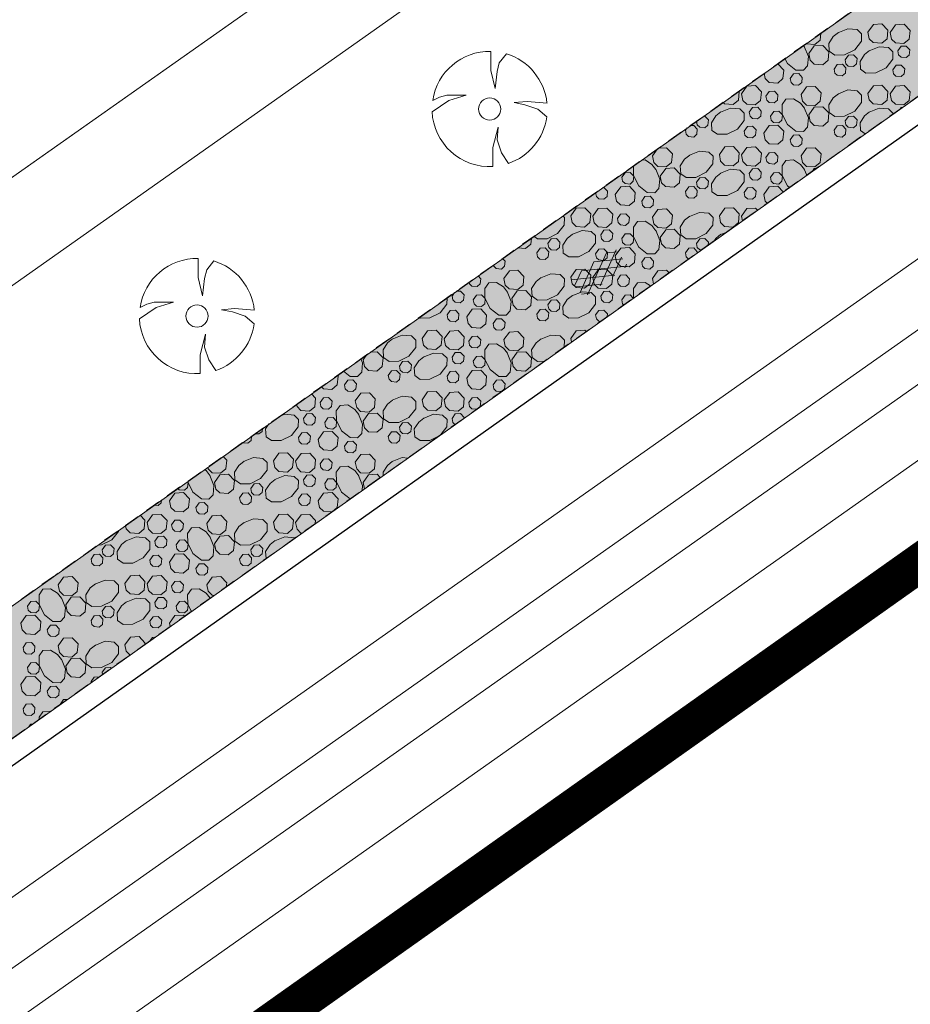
# Model space of a CAD drawing. Header units: metres. Extents: x 148425 to 149111, y 486065 to 486671.
# Tile 53 of 81: x 148789 to 148824, y 486403 to 486441. Entities that reach past the tile are written whole.
import ezdxf

# ---------------------------------------------------------------- set-up
doc = ezdxf.new("R2010")
doc.units = ezdxf.units.M
doc.header["$MEASUREMENT"] = 0
doc.linetypes.add('DGN Style 2', pattern=[1, 0.6, -0.4])
for name, color, linetype, lineweight in [('BWR-alg-topografie', 7, 'Continuous', 13), ('BWR-best-situatie', 2, 'Continuous', 13), ('BWR-verw-drain ø 60', 60, 'drainage60w', 30), ('BWR-verw-situatie', 214, 'DGN Style 2', 13), ('TOP-L-topo objecten punt', 7, 'Continuous', 0), ('TOP-L-topo objecten vlak', 7, 'Continuous', 0), ('TOP-L-water beschoeiing', 7, 'Continuous', 0), ('WVB-alg-onderhoek', 7, 'Continuous', 30), ('WVB-alg-werkgrens', 6, 'Continuous', 53), ('WVB-pen-dik 013', 1, 'Continuous', 0), ('WVB-raster-20%', 254, 'Continuous', 30)]:
    doc.layers.add(name, color=color, linetype=linetype, lineweight=lineweight)
doc.styles.add('Style-WORKING', font='WORKING.shx')
doc.linetypes.add('drainage60w', pattern='A,2.1,["V",Style-WORKING,S=0.700002,R=0,X=-0.228,Y=-0.367],2.9,-0.32,0.02,-0.32,1,-0.32,5', length=11.98)

# ---------------------------------------------------------------- blocks, each defined once
blk = doc.blocks.new('BBOOM')
at = {"layer": 'BWR-best-situatie'}
for p, q in [((0.016, 0.603), (0.016, 0.9)), ((0.016, 0.804), (0.016, 0.871)), ((0.26, 0.861), (0.15, 0.72)), ((0.15, 0.72), (0.116, 0.586)), ((0.083, 0.318), (0.016, 0.603)), ((0.116, 0.586), (0.083, 0.318)), ((-0.787, 0.185), (-0.89, 0.134)), ((-0.67, 0.217), (-0.787, 0.185)), ((-0.368, 0.218), (-0.67, 0.217)), ((-0.637, 0.135), (-0.368, 0.218)), ((-0.9, -0.042), (-0.637, 0.135)), ((0.384, 0.1), (0.586, 0.117)), ((0.551, 0.067), (0.384, 0.1)), ((0.752, 0), (0.551, 0.067)), ((0.586, 0.117), (0.895, 0.092)), ((0.89, -0.121), (0.752, 0)), ((0.133, -0.283), (0.05, -0.603)), ((0.116, -0.484), (0.133, -0.283)), ((0.05, -0.603), (0.051, -0.899)), ((0.184, -0.685), (0.116, -0.484)), ((0.293, -0.851), (0.184, -0.685))]:
    blk.add_line(p, q, dxfattribs=at)
blk.add_circle((0, 0), 0.174, dxfattribs=at)
for start, end in [(88.9495, 171.4867), (5.8447, 73.1614), (182.6375, 273.2485), (289.0687, 352.197)]:
    blk.add_arc((-0.001, 0), 0.9, start, end, dxfattribs=at)
blk = doc.blocks.new('ASFALT')
at = {"layer": 'BWR-alg-topografie'}
for p, q in [((0.537, 0.737), (-0.001, 0.426)), ((1.137, 0.736), (0, 0.079)), ((1.483, -0.166), (0, 0.693)), ((1.737, 0.736), (0.177, -0.165)), ((2.083, -0.164), (0.524, 0.736)), ((2.113, 0.607), (0.778, -0.165)), ((2.111, 0.166), (1.124, 0.736)), ((2.112, 0.513), (1.725, 0.736)), ((0.884, -0.164), (0, 0.346)), ((0.284, -0.164), (0, 0)), ((2.112, 0.259), (1.377, -0.163)), ((2.113, -0.086), (1.978, -0.163))]:
    blk.add_line(p, q, dxfattribs=at)

msp = doc.modelspace()

# ---------------------------------------------------------------- hatches: boundary and pattern name
at = {"layer": 'WVB-raster-20%', "linetype": 'Continuous', "lineweight": 0}
msp.add_hatch(color=256, dxfattribs=at).paths.add_polyline_path([(148924.789, 486510.032), (148922.439, 486513.361), (148903.543, 486500), (148747.547, 486389.546), (148744.596, 486388.204), (148728.278, 486376.797), (148726.384, 486374.527), (148583.29, 486273.18), (148579.06, 486270.35), (148577.545, 486269.321), (148570.335, 486264.284), (148554.904, 486255.134), (148557.704, 486250.188), (148559.694, 486251.626), (148727.071, 486370.042), (148730.958, 486371.59), (148748.805, 486384.219), (148750.944, 486386.728), (148910.697, 486500)], flags=0)

# ---------------------------------------------------------------- linework, layer by layer
at = {"layer": 'BWR-verw-drain ø 60', "linetype": 'drainage60w', "ltscale": 2.5, "flags": 128}
msp.add_lwpolyline([(148601.744, 486280.34), (148602.092, 486280.586), (148664.879, 486324.831), (148884.356, 486480.137), (148885.744, 486481.119)], dxfattribs=at)
at = {"layer": 'BWR-verw-situatie', "flags": 128}
for points in [[(148922.439, 486513.361), (148903.543, 486500), (148747.547, 486389.546), (148744.596, 486388.204), (148728.278, 486376.797), (148726.384, 486374.527), (148583.29, 486273.18), (148579.06, 486270.35), (148577.545, 486269.321), (148570.335, 486264.284), (148554.904, 486255.134)], [(148557.704, 486250.188), (148559.694, 486251.626), (148727.071, 486370.042), (148731.453, 486371.787), (148748.351, 486383.686), (148750.944, 486386.728), (148910.697, 486500), (148924.789, 486510.032)]]:
    msp.add_lwpolyline(points, dxfattribs=at)
at = {"layer": 'TOP-L-topo objecten vlak', "color": 7, "linetype": 'Continuous', "lineweight": 0}
for p, q in [((148927.99, 486505.498), (148565.2, 486249.74)), ((148929.298, 486503.645), (148567.034, 486248.258)), ((148930.304, 486502.219), (148568.866, 486247.415)), ((148552.46, 486268.99), (148880.36, 486500)), ((148554.63, 486266.09), (148886.245, 486500)), ((148612.283, 486274.838), (148931.208, 486500))]:
    msp.add_line(p, q, dxfattribs=at)
at = {"layer": 'TOP-L-topo objecten vlak', "color": 7, "linetype": 'Continuous', "lineweight": 0, "flags": 128}
msp.add_lwpolyline([(148914.761, 486524.236), (148880.36, 486500), (148552.46, 486268.99)], dxfattribs=at)
at = {"layer": 'TOP-L-water beschoeiing', "color": 7, "linetype": 'Continuous', "lineweight": 0, "flags": 128}
msp.add_lwpolyline([(148880.36, 486500), (148552.46, 486268.99), (148549.49, 486269.32)], dxfattribs=at)
at = {"layer": 'WVB-alg-onderhoek', "lineweight": 40, "ltscale": 500}
msp.add_3dface([(148601.941, 486074.385), (149104.348, 486429.086), (148938.821, 486663.542), (148436.414, 486308.842)], dxfattribs=at)
at = {"layer": 'WVB-alg-werkgrens', "linetype": 'Continuous', "ltscale": 2.5, "const_width": 1.5, "flags": 128}
msp.add_lwpolyline([(148933.417, 486497.811), (148874.414, 486581.384), (148538.89, 486351.023), (148526.845, 486327.911), (148530.985, 486325.229), (148531.106, 486326.817), (148532.707, 486327.686), (148532.626, 486326.155), (148530.985, 486325.229), (148539.247, 486319.878), (148535.438, 486309.432), (148532.522, 486299.181), (148531.73, 486286.904), (148532.07, 486275.415), (148533.054, 486268.785), (148534.125, 486264.381), (148536.125, 486258.311), (148550.85, 486226.663)], close=True, dxfattribs=at)
at = {"layer": 'WVB-pen-dik 013'}
for p, q in [((148819.464, 486440.467), (148819.509, 486440.411)), ((148814.856, 486437.156), (148814.925, 486437.254)), ((148813.571, 486436.159), (148813.768, 486436.434)), ((148819.499, 486435.644), (148819.595, 486435.404)), ((148817.08, 486433.621), (148817.044, 486433.801)), ((148816.226, 486433.084), (148816.444, 486433.171)), ((148813.614, 486431.163), (148813.571, 486431.374)), ((148805.746, 486430.684), (148805.84, 486430.821)), ((148810.406, 486428.889), (148810.379, 486429.029)), ((148802.271, 486428.189), (148802.417, 486428.397)), ((148802.319, 486423.155), (148802.271, 486423.404)), ((148796.289, 486418.896), (148796.294, 486418.883)), ((148794.735, 486417.778), (148794.711, 486417.904)), ((148792.097, 486415.907), (148792.081, 486415.989)), ((148791.652, 486415.592), (148791.646, 486415.624))]:
    msp.add_line(p, q, dxfattribs=at)
at = {"layer": 'WVB-pen-dik 013', "flags": 128}
for points in [[(148820.811, 486440.966), (148821.204, 486441.124), (148821.566, 486441.091), (148821.736, 486440.926), (148821.731, 486440.634), (148821.469, 486440.301), (148821.066, 486440.101), (148820.689, 486440.094), (148820.474, 486440.246), (148820.456, 486440.549), (148820.629, 486440.819), (148820.829, 486440.976)], [(148821.984, 486440.991), (148822.194, 486441.291), (148822.531, 486441.309), (148822.761, 486441.066), (148822.729, 486440.729), (148822.521, 486440.556), (148822.189, 486440.581), (148822.034, 486440.734), (148821.984, 486440.991)], [(148822.846, 486440.979), (148823.059, 486441.276), (148823.394, 486441.296), (148823.626, 486441.054), (148823.591, 486440.716), (148823.384, 486440.544), (148823.054, 486440.566), (148822.899, 486440.719), (148822.846, 486440.979)], [(148820.147, 486440.951), (148820.119, 486440.681), (148819.911, 486440.509), (148819.581, 486440.531), (148819.57, 486440.542)], [(148819.499, 486440.429), (148819.656, 486440.036), (148819.621, 486439.674), (148819.461, 486439.504), (148819.169, 486439.509), (148818.836, 486439.771), (148818.743, 486439.957)], [(148819.679, 486440.151), (148819.889, 486440.451), (148820.224, 486440.469), (148820.456, 486440.226), (148820.424, 486439.889), (148820.216, 486439.716), (148819.884, 486439.741), (148819.729, 486439.894), (148819.679, 486440.151)], [(148822.029, 486440.261), (148822.424, 486440.419), (148822.784, 486440.386), (148822.956, 486440.221), (148822.949, 486439.931), (148822.689, 486439.596), (148822.286, 486439.396), (148821.906, 486439.391), (148821.691, 486439.541), (148821.674, 486439.846), (148821.849, 486440.114), (148822.046, 486440.271)], [(148823.154, 486440.254), (148823.279, 486440.436), (148823.481, 486440.446), (148823.621, 486440.301), (148823.599, 486440.096), (148823.474, 486439.994), (148823.276, 486440.009), (148823.181, 486440.099), (148823.154, 486440.254)], [(148821.094, 486439.914), (148821.221, 486440.091), (148821.421, 486440.104), (148821.561, 486439.959), (148821.539, 486439.754), (148821.414, 486439.651), (148821.216, 486439.666), (148821.124, 486439.756), (148821.094, 486439.914)], [(148818.455, 486439.753), (148818.469, 486439.754), (148818.699, 486439.511), (148818.666, 486439.174), (148818.459, 486439.001), (148818.126, 486439.026), (148817.971, 486439.179), (148817.932, 486439.382)], [(148820.659, 486439.549), (148820.786, 486439.729), (148820.986, 486439.741), (148821.124, 486439.594), (148821.104, 486439.391), (148820.981, 486439.286), (148820.781, 486439.304), (148820.689, 486439.394), (148820.659, 486439.549)], [(148822.954, 486439.514), (148823.081, 486439.694), (148823.281, 486439.706), (148823.421, 486439.561), (148823.399, 486439.356), (148823.276, 486439.251), (148823.076, 486439.269), (148822.984, 486439.359), (148822.954, 486439.514)], [(148818.951, 486439.179), (148819.079, 486439.359), (148819.279, 486439.369), (148819.419, 486439.224), (148819.399, 486439.021), (148819.274, 486438.916), (148819.076, 486438.931), (148818.981, 486439.021), (148818.951, 486439.179)], [(148817.044, 486438.586), (148817.256, 486438.884), (148817.591, 486438.904), (148817.824, 486438.661), (148817.789, 486438.324), (148817.581, 486438.151), (148817.251, 486438.174), (148817.096, 486438.326), (148817.044, 486438.586)], [(148819.374, 486438.551), (148819.586, 486438.849), (148819.921, 486438.869), (148820.154, 486438.626), (148820.119, 486438.289), (148819.911, 486438.116), (148819.581, 486438.139), (148819.426, 486438.291), (148819.374, 486438.551)], [(148821.984, 486438.599), (148822.194, 486438.899), (148822.531, 486438.916), (148822.761, 486438.674), (148822.729, 486438.336), (148822.521, 486438.164), (148822.189, 486438.189), (148822.034, 486438.341), (148821.984, 486438.599)], [(148822.846, 486438.586), (148823.059, 486438.884), (148823.394, 486438.904), (148823.626, 486438.661), (148823.591, 486438.324), (148823.384, 486438.151), (148823.054, 486438.174), (148822.899, 486438.326), (148822.846, 486438.586)], [(148816.947, 486438.685), (148816.959, 486438.674), (148816.926, 486438.336), (148816.719, 486438.164), (148816.386, 486438.189), (148816.327, 486438.246)], [(148818.001, 486438.491), (148818.129, 486438.671), (148818.329, 486438.684), (148818.469, 486438.539), (148818.446, 486438.334), (148818.324, 486438.229), (148818.124, 486438.246), (148818.031, 486438.336), (148818.001, 486438.491)], [(148820.811, 486438.574), (148821.204, 486438.731), (148821.566, 486438.699), (148821.736, 486438.534), (148821.731, 486438.241), (148821.469, 486437.909), (148821.066, 486437.709), (148820.689, 486437.701), (148820.474, 486437.854), (148820.456, 486438.156), (148820.629, 486438.426), (148820.829, 486438.584)], [(148816.226, 486437.869), (148816.621, 486438.026), (148816.981, 486437.994), (148817.154, 486437.829), (148817.146, 486437.539), (148816.886, 486437.204), (148816.484, 486437.004), (148816.104, 486436.999), (148815.889, 486437.149), (148815.871, 486437.454), (148816.046, 486437.721), (148816.244, 486437.879)], [(148817.351, 486437.861), (148817.476, 486438.044), (148817.679, 486438.054), (148817.819, 486437.909), (148817.796, 486437.704), (148817.671, 486437.601), (148817.474, 486437.616), (148817.379, 486437.706), (148817.351, 486437.861)], [(148819.499, 486438.036), (148819.656, 486437.644), (148819.621, 486437.281), (148819.461, 486437.111), (148819.169, 486437.116), (148818.836, 486437.379), (148818.634, 486437.781), (148818.629, 486438.159), (148818.781, 486438.374), (148819.081, 486438.391), (148819.351, 486438.219), (148819.509, 486438.019)], [(148819.679, 486437.759), (148819.889, 486438.059), (148820.224, 486438.076), (148820.456, 486437.834), (148820.424, 486437.496), (148820.216, 486437.324), (148819.884, 486437.349), (148819.729, 486437.501), (148819.679, 486437.759)], [(148822.029, 486437.869), (148822.424, 486438.026), (148822.784, 486437.994), (148822.956, 486437.829), (148822.955, 486437.787)], [(148823.242, 486437.991), (148823.279, 486438.044), (148823.32, 486438.046)], [(148815.567, 486437.708), (148815.619, 486437.711), (148815.759, 486437.566), (148815.736, 486437.361), (148815.611, 486437.259), (148815.414, 486437.274), (148815.321, 486437.364), (148815.293, 486437.514)], [(148818.176, 486437.714), (148818.304, 486437.894), (148818.504, 486437.904), (148818.644, 486437.759), (148818.624, 486437.556), (148818.499, 486437.451), (148818.301, 486437.466), (148818.206, 486437.556), (148818.176, 486437.714)], [(148821.094, 486437.521), (148821.221, 486437.699), (148821.421, 486437.711), (148821.561, 486437.566), (148821.539, 486437.361), (148821.414, 486437.259), (148821.216, 486437.274), (148821.124, 486437.364), (148821.094, 486437.521)], [(148821.874, 486437.021), (148821.691, 486437.149), (148821.674, 486437.454), (148821.849, 486437.721), (148822.046, 486437.879)], [(148815.047, 486437.34), (148815.184, 486437.349), (148815.321, 486437.201), (148815.301, 486436.999), (148815.179, 486436.894), (148814.979, 486436.911), (148814.886, 486437.001), (148814.856, 486437.156)], [(148817.151, 486437.121), (148817.279, 486437.301), (148817.479, 486437.314), (148817.619, 486437.169), (148817.596, 486436.964), (148817.474, 486436.859), (148817.274, 486436.876), (148817.181, 486436.966), (148817.151, 486437.121)], [(148817.921, 486437.044), (148818.131, 486437.344), (148818.469, 486437.361), (148818.699, 486437.119), (148818.666, 486436.781), (148818.459, 486436.609), (148818.126, 486436.634), (148817.971, 486436.786), (148817.921, 486437.044)], [(148820.659, 486437.156), (148820.786, 486437.336), (148820.986, 486437.349), (148821.124, 486437.201), (148821.104, 486436.999), (148820.981, 486436.894), (148820.781, 486436.911), (148820.689, 486437.001), (148820.659, 486437.156)], [(148818.951, 486436.786), (148819.079, 486436.966), (148819.279, 486436.976), (148819.419, 486436.831), (148819.399, 486436.629), (148819.274, 486436.524), (148819.076, 486436.539), (148818.981, 486436.629), (148818.951, 486436.786)], [(148816.181, 486436.206), (148816.391, 486436.506), (148816.729, 486436.524), (148816.959, 486436.281), (148816.926, 486435.944), (148816.719, 486435.771), (148816.386, 486435.796), (148816.231, 486435.949), (148816.181, 486436.206)], [(148817.044, 486436.194), (148817.256, 486436.491), (148817.591, 486436.511), (148817.824, 486436.269), (148817.789, 486435.931), (148817.581, 486435.759), (148817.251, 486435.781), (148817.096, 486435.934), (148817.044, 486436.194)], [(148813.8, 486436.457), (148814.119, 486436.476), (148814.351, 486436.234), (148814.316, 486435.896), (148814.109, 486435.724), (148813.779, 486435.746), (148813.624, 486435.899), (148813.571, 486436.159)], [(148815.009, 486436.181), (148815.401, 486436.339), (148815.764, 486436.306), (148815.934, 486436.141), (148815.929, 486435.849), (148815.666, 486435.516), (148815.264, 486435.316), (148814.886, 486435.309), (148814.671, 486435.461), (148814.654, 486435.764), (148814.826, 486436.034), (148815.026, 486436.191)], [(148818.001, 486436.099), (148818.129, 486436.279), (148818.329, 486436.291), (148818.469, 486436.146), (148818.446, 486435.941), (148818.324, 486435.836), (148818.124, 486435.854), (148818.031, 486435.944), (148818.001, 486436.099)], [(148819.374, 486436.159), (148819.586, 486436.456), (148819.921, 486436.476), (148820.154, 486436.234), (148820.119, 486435.896), (148819.911, 486435.724), (148819.581, 486435.746), (148819.426, 486435.899), (148819.374, 486436.159)], [(148813.696, 486435.644), (148813.854, 486435.251), (148813.819, 486434.889), (148813.659, 486434.719), (148813.366, 486434.724), (148813.034, 486434.986), (148812.831, 486435.389), (148812.826, 486435.766), (148812.828, 486435.769)], [(148813.141, 486435.991), (148813.279, 486435.999), (148813.549, 486435.826), (148813.706, 486435.626)], [(148818.916, 486434.923), (148818.836, 486434.986), (148818.634, 486435.389), (148818.629, 486435.766), (148818.781, 486435.981), (148819.081, 486435.999), (148819.351, 486435.826), (148819.509, 486435.626)], [(148812.374, 486435.321), (148812.501, 486435.501), (148812.701, 486435.511), (148812.841, 486435.366), (148812.821, 486435.164), (148812.696, 486435.059), (148812.499, 486435.074), (148812.404, 486435.164), (148812.374, 486435.321)], [(148813.876, 486435.366), (148814.086, 486435.666), (148814.421, 486435.684), (148814.654, 486435.441), (148814.621, 486435.104), (148814.414, 486434.931), (148814.081, 486434.956), (148813.926, 486435.109), (148813.876, 486435.366)], [(148816.226, 486435.476), (148816.621, 486435.634), (148816.981, 486435.601), (148817.154, 486435.436), (148817.146, 486435.146), (148816.886, 486434.811), (148816.484, 486434.611), (148816.104, 486434.606), (148815.889, 486434.756), (148815.871, 486435.061), (148816.046, 486435.329), (148816.244, 486435.486)], [(148817.351, 486435.469), (148817.476, 486435.651), (148817.679, 486435.661), (148817.819, 486435.516), (148817.796, 486435.311), (148817.671, 486435.209), (148817.474, 486435.224), (148817.379, 486435.314), (148817.351, 486435.469)], [(148818.176, 486435.321), (148818.304, 486435.501), (148818.504, 486435.511), (148818.644, 486435.366), (148818.624, 486435.164), (148818.499, 486435.059), (148818.301, 486435.074), (148818.206, 486435.164), (148818.176, 486435.321)], [(148819.815, 486435.56), (148819.889, 486435.666), (148819.97, 486435.67)], [(148812.119, 486434.651), (148812.329, 486434.951), (148812.666, 486434.969), (148812.896, 486434.726), (148812.864, 486434.389), (148812.656, 486434.216), (148812.324, 486434.241), (148812.169, 486434.394), (148812.119, 486434.651)], [(148814.856, 486434.764), (148814.984, 486434.944), (148815.184, 486434.956), (148815.321, 486434.809), (148815.301, 486434.606), (148815.179, 486434.501), (148814.979, 486434.519), (148814.886, 486434.609), (148814.856, 486434.764)], [(148815.291, 486435.129), (148815.419, 486435.306), (148815.619, 486435.319), (148815.759, 486435.174), (148815.736, 486434.969), (148815.611, 486434.866), (148815.414, 486434.881), (148815.321, 486434.971), (148815.291, 486435.129)], [(148817.921, 486434.651), (148818.131, 486434.951), (148818.469, 486434.969), (148818.674, 486434.752)], [(148811.627, 486434.918), (148811.676, 486434.921), (148811.816, 486434.776), (148811.794, 486434.571), (148811.671, 486434.466), (148811.471, 486434.484), (148811.379, 486434.574), (148811.35, 486434.722)], [(148813.149, 486434.394), (148813.276, 486434.574), (148813.476, 486434.584), (148813.616, 486434.439), (148813.596, 486434.236), (148813.471, 486434.131), (148813.274, 486434.146), (148813.179, 486434.236), (148813.149, 486434.394)], [(148817.151, 486434.729), (148817.279, 486434.909), (148817.479, 486434.921), (148817.619, 486434.776), (148817.596, 486434.571), (148817.474, 486434.466), (148817.274, 486434.484), (148817.181, 486434.574), (148817.151, 486434.729)], [(148818.054, 486434.312), (148817.971, 486434.394), (148817.921, 486434.651)], [(148810.065, 486433.812), (148810.131, 486433.749), (148810.126, 486433.456), (148809.864, 486433.124), (148809.461, 486432.924), (148809.084, 486432.916), (148808.942, 486433.017)], [(148810.379, 486433.814), (148810.589, 486434.114), (148810.926, 486434.131), (148811.156, 486433.889), (148811.124, 486433.551), (148810.916, 486433.379), (148810.584, 486433.404), (148810.429, 486433.556), (148810.379, 486433.814)], [(148811.241, 486433.801), (148811.454, 486434.099), (148811.789, 486434.119), (148812.021, 486433.876), (148811.986, 486433.539), (148811.779, 486433.366), (148811.449, 486433.389), (148811.294, 486433.541), (148811.241, 486433.801)], [(148812.199, 486433.706), (148812.326, 486433.886), (148812.526, 486433.899), (148812.666, 486433.754), (148812.644, 486433.549), (148812.521, 486433.444), (148812.321, 486433.461), (148812.229, 486433.551), (148812.199, 486433.706)], [(148813.571, 486433.766), (148813.784, 486434.064), (148814.119, 486434.084), (148814.351, 486433.841), (148814.316, 486433.504), (148814.109, 486433.331), (148813.779, 486433.354), (148813.624, 486433.506), (148813.571, 486433.766)], [(148815.009, 486433.789), (148815.401, 486433.946), (148815.764, 486433.914), (148815.934, 486433.749), (148815.929, 486433.456), (148815.666, 486433.124), (148815.264, 486432.924), (148814.886, 486432.916), (148814.671, 486433.069), (148814.654, 486433.371), (148814.826, 486433.641), (148815.026, 486433.799)], [(148816.181, 486433.814), (148816.391, 486434.114), (148816.729, 486434.131), (148816.959, 486433.889), (148816.926, 486433.551), (148816.719, 486433.379), (148816.386, 486433.404), (148816.231, 486433.556), (148816.181, 486433.814)], [(148817.044, 486433.801), (148817.256, 486434.099), (148817.591, 486434.119), (148817.668, 486434.038)], [(148813.696, 486433.251), (148813.854, 486432.859), (148813.819, 486432.496), (148813.659, 486432.326), (148813.366, 486432.331), (148813.034, 486432.594), (148812.831, 486432.996), (148812.826, 486433.374), (148812.979, 486433.589), (148813.279, 486433.606), (148813.549, 486433.434), (148813.706, 486433.234)], [(148810.424, 486433.084), (148810.819, 486433.241), (148811.179, 486433.209), (148811.351, 486433.044), (148811.344, 486432.754), (148811.084, 486432.419), (148810.681, 486432.219), (148810.301, 486432.214), (148810.086, 486432.364), (148810.069, 486432.669), (148810.244, 486432.936), (148810.441, 486433.094)], [(148811.549, 486433.076), (148811.674, 486433.259), (148811.876, 486433.269), (148812.016, 486433.124), (148811.994, 486432.919), (148811.869, 486432.816), (148811.671, 486432.831), (148811.576, 486432.921), (148811.549, 486433.076)], [(148812.374, 486432.929), (148812.501, 486433.109), (148812.701, 486433.119), (148812.841, 486432.974), (148812.821, 486432.771), (148812.696, 486432.666), (148812.499, 486432.681), (148812.404, 486432.771), (148812.374, 486432.929)], [(148813.876, 486432.974), (148814.086, 486433.274), (148814.421, 486433.291), (148814.654, 486433.049), (148814.621, 486432.711), (148814.414, 486432.539), (148814.081, 486432.564), (148813.926, 486432.716), (148813.876, 486432.974)], [(148815.988, 486432.847), (148816.046, 486432.936), (148816.244, 486433.094)], [(148808.841, 486432.946), (148808.819, 486432.711), (148808.611, 486432.539), (148808.299, 486432.562)], [(148809.489, 486432.736), (148809.616, 486432.914), (148809.816, 486432.926), (148809.956, 486432.781), (148809.934, 486432.576), (148809.809, 486432.474), (148809.611, 486432.489), (148809.519, 486432.579), (148809.489, 486432.736)], [(148815.291, 486432.736), (148815.419, 486432.914), (148815.619, 486432.926), (148815.759, 486432.781), (148815.747, 486432.676)], [(148815.476, 486432.484), (148815.414, 486432.489), (148815.321, 486432.579), (148815.291, 486432.736)], [(148809.054, 486432.371), (148809.181, 486432.551), (148809.381, 486432.564), (148809.519, 486432.416), (148809.499, 486432.214), (148809.376, 486432.109), (148809.176, 486432.126), (148809.084, 486432.216), (148809.054, 486432.371)], [(148811.349, 486432.336), (148811.476, 486432.516), (148811.676, 486432.529), (148811.816, 486432.384), (148811.794, 486432.179), (148811.671, 486432.074), (148811.471, 486432.091), (148811.379, 486432.181), (148811.349, 486432.336)], [(148812.119, 486432.259), (148812.329, 486432.559), (148812.666, 486432.576), (148812.896, 486432.334), (148812.864, 486431.996), (148812.656, 486431.824), (148812.324, 486431.849), (148812.169, 486432.001), (148812.119, 486432.259)], [(148814.856, 486432.371), (148814.984, 486432.551), (148815.184, 486432.564), (148815.321, 486432.416), (148815.317, 486432.371)], [(148814.975, 486432.129), (148814.886, 486432.216), (148814.856, 486432.371)], [(148807.715, 486432.148), (148807.814, 486432.046), (148807.794, 486431.844), (148807.669, 486431.739), (148807.471, 486431.754), (148807.376, 486431.844), (148807.365, 486431.901)], [(148813.149, 486432.001), (148813.276, 486432.181), (148813.476, 486432.191), (148813.616, 486432.046), (148813.596, 486431.844), (148813.471, 486431.739), (148813.274, 486431.754), (148813.179, 486431.844), (148813.149, 486432.001)], [(148807.769, 486431.374), (148807.981, 486431.671), (148808.316, 486431.691), (148808.549, 486431.449), (148808.514, 486431.111), (148808.306, 486430.939), (148807.976, 486430.961), (148807.821, 486431.114), (148807.769, 486431.374)], [(148809.206, 486431.396), (148809.599, 486431.554), (148809.961, 486431.521), (148810.131, 486431.356), (148810.126, 486431.064), (148809.864, 486430.731), (148809.461, 486430.531), (148809.084, 486430.524), (148808.869, 486430.676), (148808.851, 486430.979), (148809.024, 486431.249), (148809.224, 486431.406)], [(148810.379, 486431.421), (148810.589, 486431.721), (148810.926, 486431.739), (148811.156, 486431.496), (148811.124, 486431.159), (148810.916, 486430.986), (148810.584, 486431.011), (148810.429, 486431.164), (148810.379, 486431.421)], [(148811.241, 486431.409), (148811.454, 486431.706), (148811.789, 486431.726), (148812.021, 486431.484), (148811.986, 486431.146), (148811.779, 486430.974), (148811.449, 486430.996), (148811.294, 486431.149), (148811.241, 486431.409)], [(148812.199, 486431.314), (148812.326, 486431.494), (148812.526, 486431.506), (148812.666, 486431.361), (148812.644, 486431.156), (148812.521, 486431.051), (148812.321, 486431.069), (148812.229, 486431.159), (148812.199, 486431.314)], [(148813.571, 486431.374), (148813.784, 486431.671), (148814.119, 486431.691), (148814.215, 486431.59)], [(148806.758, 486431.471), (148806.864, 486431.361), (148806.841, 486431.156), (148806.719, 486431.051), (148806.519, 486431.069), (148806.426, 486431.159), (148806.413, 486431.226)], [(148807.894, 486430.859), (148808.051, 486430.466), (148808.016, 486430.104), (148807.856, 486429.934), (148807.564, 486429.939), (148807.231, 486430.201), (148807.029, 486430.604), (148807.024, 486430.981), (148807.176, 486431.196), (148807.476, 486431.214), (148807.746, 486431.041), (148807.904, 486430.841)], [(148812.831, 486430.609), (148812.826, 486430.981), (148812.979, 486431.196), (148813.279, 486431.214), (148813.492, 486431.077)], [(148805.906, 486430.868), (148806.074, 486430.876), (148806.214, 486430.731), (148806.191, 486430.526), (148806.066, 486430.424), (148805.869, 486430.439), (148805.774, 486430.529), (148805.746, 486430.684)], [(148806.571, 486430.536), (148806.699, 486430.716), (148806.899, 486430.726), (148807.039, 486430.581), (148807.019, 486430.379), (148806.894, 486430.274), (148806.696, 486430.289), (148806.601, 486430.379), (148806.571, 486430.536)], [(148808.074, 486430.581), (148808.284, 486430.881), (148808.619, 486430.899), (148808.851, 486430.656), (148808.819, 486430.319), (148808.611, 486430.146), (148808.279, 486430.171), (148808.124, 486430.324), (148808.074, 486430.581)], [(148810.424, 486430.691), (148810.819, 486430.849), (148811.179, 486430.816), (148811.351, 486430.651), (148811.344, 486430.361), (148811.084, 486430.026), (148810.681, 486429.826), (148810.301, 486429.821), (148810.086, 486429.971), (148810.069, 486430.276), (148810.244, 486430.544), (148810.441, 486430.701)], [(148811.549, 486430.684), (148811.674, 486430.866), (148811.876, 486430.876), (148812.016, 486430.731), (148811.994, 486430.526), (148811.869, 486430.424), (148811.671, 486430.439), (148811.576, 486430.529), (148811.549, 486430.684)], [(148812.374, 486430.536), (148812.501, 486430.716), (148812.701, 486430.726), (148812.821, 486430.602)], [(148805.548, 486430.614), (148805.541, 486430.361), (148805.281, 486430.026), (148804.879, 486429.826), (148804.499, 486429.821), (148804.463, 486429.846)], [(148809.489, 486430.344), (148809.616, 486430.521), (148809.816, 486430.534), (148809.956, 486430.389), (148809.934, 486430.184), (148809.809, 486430.081), (148809.611, 486430.096), (148809.519, 486430.186), (148809.489, 486430.344)], [(148812.448, 486430.337), (148812.404, 486430.379), (148812.374, 486430.536)], [(148805.546, 486429.944), (148805.674, 486430.124), (148805.874, 486430.136), (148806.014, 486429.991), (148805.991, 486429.786), (148805.869, 486429.681), (148805.669, 486429.699), (148805.576, 486429.789), (148805.546, 486429.944)], [(148806.316, 486429.866), (148806.526, 486430.166), (148806.864, 486430.184), (148807.094, 486429.941), (148807.061, 486429.604), (148806.854, 486429.431), (148806.521, 486429.456), (148806.366, 486429.609), (148806.316, 486429.866)], [(148809.054, 486429.979), (148809.181, 486430.159), (148809.381, 486430.171), (148809.519, 486430.024), (148809.499, 486429.821), (148809.376, 486429.716), (148809.176, 486429.734), (148809.084, 486429.824), (148809.054, 486429.979)], [(148811.349, 486429.944), (148811.476, 486430.124), (148811.676, 486430.136), (148811.816, 486429.991), (148811.804, 486429.88)], [(148811.539, 486429.693), (148811.471, 486429.699), (148811.379, 486429.789), (148811.349, 486429.944)], [(148807.346, 486429.609), (148807.474, 486429.789), (148807.674, 486429.799), (148807.814, 486429.654), (148807.794, 486429.451), (148807.669, 486429.346), (148807.471, 486429.361), (148807.376, 486429.451), (148807.346, 486429.609)], [(148804.576, 486429.029), (148804.786, 486429.329), (148805.124, 486429.346), (148805.354, 486429.104), (148805.321, 486428.766), (148805.114, 486428.594), (148804.781, 486428.619), (148804.626, 486428.771), (148804.576, 486429.029)], [(148805.439, 486429.016), (148805.651, 486429.314), (148805.986, 486429.334), (148806.219, 486429.091), (148806.184, 486428.754), (148805.976, 486428.581), (148805.646, 486428.604), (148805.491, 486428.756), (148805.439, 486429.016)], [(148807.769, 486428.981), (148807.981, 486429.279), (148808.316, 486429.299), (148808.549, 486429.056), (148808.514, 486428.719), (148808.306, 486428.546), (148807.976, 486428.569), (148807.821, 486428.721), (148807.769, 486428.981)], [(148810.379, 486429.029), (148810.589, 486429.329), (148810.926, 486429.346), (148810.976, 486429.293)], [(148803.404, 486429.004), (148803.796, 486429.161), (148804.159, 486429.129), (148804.329, 486428.964), (148804.324, 486428.671), (148804.061, 486428.339), (148803.659, 486428.139), (148803.281, 486428.131), (148803.066, 486428.284), (148803.049, 486428.586), (148803.221, 486428.856), (148803.421, 486429.014)], [(148806.396, 486428.921), (148806.524, 486429.101), (148806.724, 486429.114), (148806.864, 486428.969), (148806.841, 486428.764), (148806.719, 486428.659), (148806.519, 486428.676), (148806.426, 486428.766), (148806.396, 486428.921)], [(148807.894, 486428.466), (148808.051, 486428.074), (148808.016, 486427.711), (148807.856, 486427.541), (148807.564, 486427.546), (148807.231, 486427.809), (148807.029, 486428.211), (148807.024, 486428.589), (148807.176, 486428.804), (148807.476, 486428.821), (148807.746, 486428.649), (148807.904, 486428.449)], [(148809.344, 486428.136), (148809.084, 486428.131), (148808.869, 486428.284), (148808.851, 486428.586), (148809.024, 486428.856), (148809.224, 486429.014)], [(148809.206, 486429.004), (148809.599, 486429.161), (148809.961, 486429.129), (148810.131, 486428.964), (148810.126, 486428.691)], [(148802.551, 486428.492), (148802.816, 486428.506), (148803.049, 486428.264), (148803.016, 486427.926), (148802.809, 486427.754), (148802.476, 486427.779), (148802.321, 486427.931), (148802.271, 486428.189)], [(148804.621, 486428.299), (148805.016, 486428.456), (148805.376, 486428.424), (148805.549, 486428.259), (148805.541, 486427.969), (148805.281, 486427.634), (148804.879, 486427.434), (148804.499, 486427.429), (148804.284, 486427.579), (148804.266, 486427.884), (148804.441, 486428.151), (148804.639, 486428.309)], [(148805.746, 486428.291), (148805.871, 486428.474), (148806.074, 486428.484), (148806.214, 486428.339), (148806.191, 486428.134), (148806.066, 486428.031), (148805.869, 486428.046), (148805.774, 486428.136), (148805.746, 486428.291)], [(148808.074, 486428.189), (148808.284, 486428.489), (148808.619, 486428.506), (148808.851, 486428.264), (148808.819, 486427.926), (148808.611, 486427.754), (148808.279, 486427.779), (148808.124, 486427.931), (148808.074, 486428.189)], [(148802.185, 486428.233), (148802.249, 486428.074), (148802.214, 486427.711), (148802.054, 486427.541), (148801.761, 486427.546), (148801.503, 486427.75)], [(148803.686, 486427.951), (148803.814, 486428.129), (148804.014, 486428.141), (148804.154, 486427.996), (148804.131, 486427.791), (148804.006, 486427.689), (148803.809, 486427.704), (148803.716, 486427.794), (148803.686, 486427.951)], [(148806.571, 486428.144), (148806.699, 486428.324), (148806.899, 486428.334), (148807.039, 486428.189), (148807.019, 486427.986), (148806.894, 486427.881), (148806.696, 486427.896), (148806.601, 486427.986), (148806.571, 486428.144)], [(148803.251, 486427.586), (148803.379, 486427.766), (148803.579, 486427.779), (148803.716, 486427.631), (148803.696, 486427.429), (148803.574, 486427.324), (148803.374, 486427.341), (148803.281, 486427.431), (148803.251, 486427.586)], [(148805.546, 486427.551), (148805.674, 486427.731), (148805.874, 486427.744), (148806.014, 486427.599), (148805.991, 486427.394), (148805.869, 486427.289), (148805.669, 486427.306), (148805.576, 486427.396), (148805.546, 486427.551)], [(148806.316, 486427.474), (148806.526, 486427.774), (148806.864, 486427.791), (148807.094, 486427.549), (148807.061, 486427.211), (148806.854, 486427.039), (148806.521, 486427.064), (148806.366, 486427.216), (148806.316, 486427.474)], [(148801.262, 486427.579), (148801.291, 486427.549), (148801.259, 486427.211), (148801.051, 486427.039), (148800.719, 486427.064), (148800.641, 486427.14)], [(148801.544, 486427.216), (148801.671, 486427.396), (148801.871, 486427.406), (148802.011, 486427.261), (148801.991, 486427.059), (148801.866, 486426.954), (148801.669, 486426.969), (148801.574, 486427.059), (148801.544, 486427.216)], [(148807.346, 486427.216), (148807.474, 486427.396), (148807.674, 486427.406), (148807.814, 486427.261), (148807.794, 486427.059), (148807.669, 486426.954), (148807.471, 486426.969), (148807.376, 486427.059), (148807.346, 486427.216)], [(148800.255, 486426.866), (148800.416, 486426.699), (148800.381, 486426.361), (148800.174, 486426.189), (148799.844, 486426.211), (148799.689, 486426.364), (148799.671, 486426.452)], [(148801.966, 486426.589), (148802.179, 486426.886), (148802.514, 486426.906), (148802.746, 486426.664), (148802.711, 486426.326), (148802.504, 486426.154), (148802.174, 486426.176), (148802.019, 486426.329), (148801.966, 486426.589)], [(148804.576, 486426.636), (148804.786, 486426.936), (148805.124, 486426.954), (148805.354, 486426.711), (148805.321, 486426.374), (148805.114, 486426.201), (148804.781, 486426.226), (148804.626, 486426.379), (148804.576, 486426.636)], [(148805.439, 486426.624), (148805.651, 486426.921), (148805.986, 486426.941), (148806.219, 486426.699), (148806.184, 486426.361), (148805.976, 486426.189), (148805.646, 486426.211), (148805.491, 486426.364), (148805.439, 486426.624)], [(148800.594, 486426.529), (148800.721, 486426.709), (148800.921, 486426.721), (148801.061, 486426.576), (148801.039, 486426.371), (148800.916, 486426.266), (148800.716, 486426.284), (148800.624, 486426.374), (148800.594, 486426.529)], [(148803.404, 486426.611), (148803.796, 486426.769), (148804.159, 486426.736), (148804.329, 486426.571), (148804.324, 486426.279), (148804.061, 486425.946), (148803.659, 486425.746), (148803.281, 486425.739), (148803.066, 486425.891), (148803.049, 486426.194), (148803.221, 486426.464), (148803.421, 486426.621)], [(148806.396, 486426.529), (148806.524, 486426.709), (148806.724, 486426.721), (148806.864, 486426.576), (148806.841, 486426.371), (148806.777, 486426.316)], [(148806.708, 486426.267), (148806.519, 486426.284), (148806.426, 486426.374), (148806.396, 486426.529)], [(148802.091, 486426.074), (148802.249, 486425.681), (148802.214, 486425.319), (148802.054, 486425.149), (148801.761, 486425.154), (148801.429, 486425.416), (148801.226, 486425.819), (148801.221, 486426.196), (148801.374, 486426.411), (148801.674, 486426.429), (148801.944, 486426.256), (148802.101, 486426.056)], [(148802.271, 486425.796), (148802.481, 486426.096), (148802.816, 486426.114), (148803.049, 486425.871), (148803.016, 486425.534), (148802.809, 486425.361), (148802.476, 486425.386), (148802.321, 486425.539), (148802.271, 486425.796)], [(148799.002, 486425.979), (148799.214, 486426.064), (148799.574, 486426.031), (148799.746, 486425.866), (148799.739, 486425.576), (148799.479, 486425.241), (148799.076, 486425.041), (148798.696, 486425.036), (148798.481, 486425.186), (148798.464, 486425.491), (148798.594, 486425.69)], [(148799.944, 486425.899), (148800.069, 486426.081), (148800.271, 486426.091), (148800.411, 486425.946), (148800.389, 486425.741), (148800.264, 486425.639), (148800.066, 486425.654), (148799.971, 486425.744), (148799.944, 486425.899)], [(148800.769, 486425.751), (148800.896, 486425.931), (148801.096, 486425.941), (148801.236, 486425.796), (148801.216, 486425.594), (148801.091, 486425.489), (148800.894, 486425.504), (148800.799, 486425.594), (148800.769, 486425.751)], [(148803.686, 486425.559), (148803.814, 486425.736), (148804.014, 486425.749), (148804.154, 486425.604), (148804.131, 486425.399), (148804.006, 486425.296), (148803.809, 486425.311), (148803.716, 486425.401), (148803.686, 486425.559)], [(148805.213, 486425.207), (148804.879, 486425.041), (148804.499, 486425.036), (148804.284, 486425.186), (148804.266, 486425.491), (148804.441, 486425.759), (148804.639, 486425.916)], [(148804.621, 486425.906), (148805.016, 486426.064), (148805.376, 486426.031), (148805.549, 486425.866), (148805.541, 486425.576), (148805.306, 486425.273)], [(148805.746, 486425.899), (148805.871, 486426.081), (148806.074, 486426.091), (148806.214, 486425.946), (148806.21, 486425.914)], [(148805.857, 486425.664), (148805.774, 486425.744), (148805.746, 486425.899)], [(148798.341, 486425.511), (148798.329, 486425.399), (148798.204, 486425.296), (148798.054, 486425.307)], [(148799.744, 486425.159), (148799.871, 486425.339), (148800.071, 486425.351), (148800.211, 486425.206), (148800.189, 486425.001), (148800.066, 486424.896), (148799.866, 486424.914), (148799.774, 486425.004), (148799.744, 486425.159)], [(148800.514, 486425.081), (148800.724, 486425.381), (148801.061, 486425.399), (148801.291, 486425.156), (148801.259, 486424.819), (148801.051, 486424.646), (148800.719, 486424.671), (148800.564, 486424.824), (148800.514, 486425.081)], [(148803.251, 486425.194), (148803.379, 486425.374), (148803.579, 486425.386), (148803.716, 486425.239), (148803.696, 486425.036), (148803.574, 486424.931), (148803.374, 486424.949), (148803.281, 486425.039), (148803.251, 486425.194)], [(148797.91, 486425.206), (148797.894, 486425.036), (148797.771, 486424.931), (148797.571, 486424.949), (148797.561, 486424.959)], [(148801.544, 486424.824), (148801.671, 486425.004), (148801.871, 486425.014), (148802.011, 486424.869), (148801.991, 486424.666), (148801.866, 486424.561), (148801.669, 486424.576), (148801.574, 486424.666), (148801.544, 486424.824)], [(148798.774, 486424.244), (148798.984, 486424.544), (148799.321, 486424.561), (148799.551, 486424.319), (148799.519, 486423.981), (148799.311, 486423.809), (148798.979, 486423.834), (148798.824, 486423.986), (148798.774, 486424.244)], [(148796.801, 486424.42), (148796.944, 486424.271), (148796.909, 486423.934), (148796.701, 486423.761), (148796.371, 486423.784), (148796.216, 486423.936), (148796.204, 486423.998)], [(148797.601, 486424.219), (148797.994, 486424.376), (148798.356, 486424.344), (148798.526, 486424.179), (148798.521, 486423.886), (148798.259, 486423.554), (148797.856, 486423.354), (148797.479, 486423.346), (148797.264, 486423.499), (148797.246, 486423.801), (148797.419, 486424.071), (148797.619, 486424.229)], [(148799.636, 486424.231), (148799.849, 486424.529), (148800.184, 486424.549), (148800.416, 486424.306), (148800.381, 486423.969), (148800.174, 486423.796), (148799.844, 486423.819), (148799.689, 486423.971), (148799.636, 486424.231)], [(148800.594, 486424.136), (148800.721, 486424.316), (148800.921, 486424.329), (148801.061, 486424.184), (148801.039, 486423.979), (148800.916, 486423.874), (148800.716, 486423.891), (148800.624, 486423.981), (148800.594, 486424.136)], [(148801.966, 486424.196), (148802.179, 486424.494), (148802.514, 486424.514), (148802.746, 486424.271), (148802.711, 486423.934), (148802.504, 486423.761), (148802.174, 486423.784), (148802.019, 486423.936), (148801.966, 486424.196)], [(148803.056, 486423.678), (148803.049, 486423.801), (148803.221, 486424.071), (148803.421, 486424.229)], [(148803.404, 486424.219), (148803.796, 486424.376), (148804.013, 486424.357)], [(148796.074, 486423.906), (148796.141, 486423.864), (148796.299, 486423.664)], [(148801.763, 486422.761), (148801.761, 486422.761), (148801.429, 486423.024), (148801.226, 486423.426), (148801.221, 486423.804), (148801.374, 486424.019), (148801.674, 486424.036), (148801.944, 486423.864), (148802.101, 486423.664)], [(148795.406, 486423.433), (148795.434, 486423.404), (148795.414, 486423.201), (148795.289, 486423.096), (148795.091, 486423.111), (148795.031, 486423.168)], [(148796.289, 486423.681), (148796.446, 486423.289), (148796.411, 486422.926), (148796.251, 486422.756), (148795.959, 486422.761), (148795.626, 486423.024), (148795.424, 486423.426), (148795.423, 486423.445)], [(148796.469, 486423.404), (148796.679, 486423.704), (148797.014, 486423.721), (148797.246, 486423.479), (148797.214, 486423.141), (148797.006, 486422.969), (148796.674, 486422.994), (148796.519, 486423.146), (148796.469, 486423.404)], [(148798.819, 486423.514), (148799.214, 486423.671), (148799.574, 486423.639), (148799.746, 486423.474), (148799.739, 486423.184), (148799.479, 486422.849), (148799.076, 486422.649), (148798.696, 486422.644), (148798.481, 486422.794), (148798.464, 486423.099), (148798.639, 486423.366), (148798.836, 486423.524)], [(148799.944, 486423.506), (148800.069, 486423.689), (148800.271, 486423.699), (148800.411, 486423.554), (148800.389, 486423.349), (148800.264, 486423.246), (148800.066, 486423.261), (148799.971, 486423.351), (148799.944, 486423.506)], [(148800.769, 486423.359), (148800.896, 486423.539), (148801.096, 486423.549), (148801.236, 486423.404), (148801.216, 486423.201), (148801.091, 486423.096), (148800.894, 486423.111), (148800.799, 486423.201), (148800.769, 486423.359)], [(148802.091, 486423.681), (148802.249, 486423.289), (148802.23, 486423.092)], [(148802.271, 486423.404), (148802.481, 486423.704), (148802.816, 486423.721), (148802.938, 486423.594)], [(148797.884, 486423.166), (148798.011, 486423.344), (148798.211, 486423.356), (148798.351, 486423.211), (148798.329, 486423.006), (148798.204, 486422.904), (148798.006, 486422.919), (148797.914, 486423.009), (148797.884, 486423.166)], [(148794.398, 486422.719), (148794.386, 486422.609), (148794.264, 486422.504), (148794.112, 486422.517)], [(148794.711, 486422.689), (148794.921, 486422.989), (148795.259, 486423.006), (148795.489, 486422.764), (148795.456, 486422.426), (148795.249, 486422.254), (148794.916, 486422.279), (148794.761, 486422.431), (148794.711, 486422.689)], [(148797.449, 486422.801), (148797.576, 486422.981), (148797.776, 486422.994), (148797.914, 486422.846), (148797.894, 486422.644), (148797.771, 486422.539), (148797.571, 486422.556), (148797.479, 486422.646), (148797.449, 486422.801)], [(148799.744, 486422.766), (148799.871, 486422.946), (148800.071, 486422.959), (148800.211, 486422.814), (148800.189, 486422.609), (148800.066, 486422.504), (148799.866, 486422.521), (148799.774, 486422.611), (148799.744, 486422.766)], [(148800.514, 486422.689), (148800.724, 486422.989), (148801.061, 486423.006), (148801.291, 486422.764), (148801.259, 486422.426), (148801.072, 486422.271)], [(148801.048, 486422.254), (148800.719, 486422.279), (148800.564, 486422.431), (148800.514, 486422.689)], [(148795.741, 486422.431), (148795.869, 486422.611), (148796.069, 486422.621), (148796.209, 486422.476), (148796.189, 486422.274), (148796.064, 486422.169), (148795.866, 486422.184), (148795.771, 486422.274), (148795.741, 486422.431)], [(148793.559, 486422.125), (148793.749, 486421.926), (148793.716, 486421.589), (148793.509, 486421.416), (148793.176, 486421.441), (148793.021, 486421.594), (148792.995, 486421.726)], [(148793.834, 486421.839), (148794.046, 486422.136), (148794.381, 486422.156), (148794.614, 486421.914), (148794.579, 486421.576), (148794.371, 486421.404), (148794.041, 486421.426), (148793.886, 486421.579), (148793.834, 486421.839)], [(148794.791, 486421.744), (148794.919, 486421.924), (148795.119, 486421.936), (148795.259, 486421.791), (148795.236, 486421.586), (148795.114, 486421.481), (148794.914, 486421.499), (148794.821, 486421.589), (148794.791, 486421.744)], [(148796.164, 486421.804), (148796.376, 486422.101), (148796.711, 486422.121), (148796.944, 486421.879), (148796.909, 486421.541), (148796.701, 486421.369), (148796.371, 486421.391), (148796.216, 486421.544), (148796.164, 486421.804)], [(148797.601, 486421.826), (148797.994, 486421.984), (148798.356, 486421.951), (148798.526, 486421.786), (148798.521, 486421.494), (148798.259, 486421.161), (148797.856, 486420.961), (148797.479, 486420.954), (148797.264, 486421.106), (148797.246, 486421.409), (148797.419, 486421.679), (148797.619, 486421.836)], [(148798.774, 486421.851), (148798.984, 486422.151), (148799.321, 486422.169), (148799.551, 486421.926), (148799.519, 486421.589), (148799.311, 486421.416), (148798.979, 486421.441), (148798.824, 486421.594), (148798.774, 486421.851)], [(148799.636, 486421.839), (148799.849, 486422.136), (148800.184, 486422.156), (148800.416, 486421.914), (148800.404, 486421.797)], [(148792.719, 486421.53), (148792.719, 486421.494), (148792.456, 486421.161), (148792.054, 486420.961), (148791.911, 486420.958)], [(148796.289, 486421.289), (148796.446, 486420.896), (148796.411, 486420.534), (148796.251, 486420.364), (148795.959, 486420.369), (148795.626, 486420.631), (148795.424, 486421.034), (148795.419, 486421.411), (148795.571, 486421.626), (148795.871, 486421.644), (148796.141, 486421.471), (148796.299, 486421.271)], [(148799.877, 486421.424), (148799.844, 486421.426), (148799.689, 486421.579), (148799.636, 486421.839)], [(148793.016, 486421.121), (148793.411, 486421.279), (148793.771, 486421.246), (148793.944, 486421.081), (148793.936, 486420.791), (148793.676, 486420.456), (148793.274, 486420.256), (148792.894, 486420.251), (148792.679, 486420.401), (148792.661, 486420.706), (148792.836, 486420.974), (148793.034, 486421.131)], [(148794.141, 486421.114), (148794.266, 486421.296), (148794.469, 486421.306), (148794.609, 486421.161), (148794.586, 486420.956), (148794.461, 486420.854), (148794.264, 486420.869), (148794.169, 486420.959), (148794.141, 486421.114)], [(148794.966, 486420.966), (148795.094, 486421.146), (148795.294, 486421.156), (148795.434, 486421.011), (148795.414, 486420.809), (148795.289, 486420.704), (148795.091, 486420.719), (148794.996, 486420.809), (148794.966, 486420.966)], [(148796.469, 486421.011), (148796.679, 486421.311), (148797.014, 486421.329), (148797.246, 486421.086), (148797.214, 486420.749), (148797.006, 486420.576), (148796.674, 486420.601), (148796.519, 486420.754), (148796.469, 486421.011)], [(148798.479, 486420.433), (148798.464, 486420.706), (148798.639, 486420.974), (148798.836, 486421.131)], [(148798.819, 486421.121), (148799.214, 486421.279), (148799.574, 486421.246), (148799.596, 486421.225)], [(148792.081, 486420.774), (148792.209, 486420.951), (148792.409, 486420.964), (148792.549, 486420.819), (148792.526, 486420.614), (148792.401, 486420.511), (148792.204, 486420.526), (148792.111, 486420.616), (148792.081, 486420.774)], [(148797.884, 486420.774), (148798.011, 486420.951), (148798.211, 486420.964), (148798.351, 486420.819), (148798.329, 486420.614), (148798.204, 486420.511), (148798.006, 486420.526), (148797.914, 486420.616), (148797.884, 486420.774)], [(148791.646, 486420.409), (148791.774, 486420.589), (148791.974, 486420.601), (148792.111, 486420.454), (148792.091, 486420.251), (148791.969, 486420.146), (148791.769, 486420.164), (148791.676, 486420.254), (148791.646, 486420.409)], [(148793.941, 486420.374), (148794.069, 486420.554), (148794.269, 486420.566), (148794.409, 486420.421), (148794.386, 486420.216), (148794.264, 486420.111), (148794.064, 486420.129), (148793.971, 486420.219), (148793.941, 486420.374)], [(148794.711, 486420.296), (148794.921, 486420.596), (148795.259, 486420.614), (148795.489, 486420.371), (148795.456, 486420.034), (148795.249, 486419.861), (148794.916, 486419.886), (148794.761, 486420.039), (148794.711, 486420.296)], [(148797.449, 486420.409), (148797.576, 486420.589), (148797.776, 486420.601), (148797.914, 486420.454), (148797.894, 486420.251), (148797.771, 486420.146), (148797.571, 486420.164), (148797.479, 486420.254), (148797.449, 486420.409)], [(148795.741, 486420.039), (148795.869, 486420.219), (148796.069, 486420.229), (148796.209, 486420.084), (148796.189, 486419.881), (148796.064, 486419.776), (148795.866, 486419.791), (148795.771, 486419.881), (148795.741, 486420.039)], [(148790.367, 486419.865), (148790.261, 486419.776), (148790.243, 486419.777)], [(148790.361, 486419.411), (148790.574, 486419.709), (148790.909, 486419.729), (148791.141, 486419.486), (148791.106, 486419.149), (148790.899, 486418.976), (148790.569, 486418.999), (148790.414, 486419.151), (148790.361, 486419.411)], [(148791.799, 486419.434), (148792.191, 486419.591), (148792.554, 486419.559), (148792.724, 486419.394), (148792.719, 486419.101), (148792.456, 486418.769), (148792.054, 486418.569), (148791.676, 486418.561), (148791.461, 486418.714), (148791.444, 486419.016), (148791.616, 486419.286), (148791.816, 486419.444)], [(148792.971, 486419.459), (148793.181, 486419.759), (148793.519, 486419.776), (148793.749, 486419.534), (148793.716, 486419.196), (148793.509, 486419.024), (148793.176, 486419.049), (148793.021, 486419.201), (148792.971, 486419.459)], [(148793.834, 486419.446), (148794.046, 486419.744), (148794.381, 486419.764), (148794.614, 486419.521), (148794.579, 486419.184), (148794.371, 486419.011), (148794.041, 486419.034), (148793.886, 486419.186), (148793.834, 486419.446)], [(148796.164, 486419.411), (148796.376, 486419.709), (148796.711, 486419.729), (148796.944, 486419.486), (148796.928, 486419.332)], [(148789.435, 486419.205), (148789.434, 486419.194), (148789.311, 486419.089), (148789.275, 486419.092)], [(148790.486, 486418.896), (148790.644, 486418.504), (148790.609, 486418.141), (148790.449, 486417.971), (148790.156, 486417.976), (148789.824, 486418.239), (148789.621, 486418.641), (148789.616, 486419.019), (148789.769, 486419.234), (148790.069, 486419.251), (148790.339, 486419.079), (148790.496, 486418.879)], [(148794.791, 486419.351), (148794.919, 486419.531), (148795.119, 486419.544), (148795.259, 486419.399), (148795.236, 486419.194), (148795.114, 486419.089), (148794.914, 486419.106), (148794.821, 486419.196), (148794.791, 486419.351)], [(148795.563, 486418.365), (148795.424, 486418.641), (148795.419, 486419.019), (148795.571, 486419.234), (148795.871, 486419.251), (148796.141, 486419.079), (148796.295, 486418.884)], [(148796.449, 486418.993), (148796.371, 486418.999), (148796.216, 486419.151), (148796.164, 486419.411)], [(148790.666, 486418.619), (148790.876, 486418.919), (148791.211, 486418.936), (148791.444, 486418.694), (148791.411, 486418.356), (148791.204, 486418.184), (148790.871, 486418.209), (148790.716, 486418.361), (148790.666, 486418.619)], [(148793.016, 486418.729), (148793.411, 486418.886), (148793.771, 486418.854), (148793.944, 486418.689), (148793.936, 486418.399), (148793.676, 486418.064), (148793.274, 486417.864), (148792.894, 486417.859), (148792.679, 486418.009), (148792.661, 486418.314), (148792.836, 486418.581), (148793.034, 486418.739)], [(148794.141, 486418.721), (148794.266, 486418.904), (148794.469, 486418.914), (148794.609, 486418.769), (148794.586, 486418.564), (148794.461, 486418.461), (148794.264, 486418.476), (148794.169, 486418.566), (148794.141, 486418.721)], [(148789.164, 486418.574), (148789.291, 486418.754), (148789.491, 486418.764), (148789.631, 486418.619), (148789.611, 486418.416), (148789.486, 486418.311), (148789.289, 486418.326), (148789.194, 486418.416), (148789.164, 486418.574)], [(148792.081, 486418.381), (148792.209, 486418.559), (148792.409, 486418.571), (148792.549, 486418.426), (148792.526, 486418.221), (148792.401, 486418.119), (148792.204, 486418.134), (148792.111, 486418.224), (148792.081, 486418.381)], [(148794.966, 486418.574), (148795.094, 486418.754), (148795.294, 486418.764), (148795.434, 486418.619), (148795.414, 486418.416), (148795.289, 486418.311), (148795.091, 486418.326), (148794.996, 486418.416), (148794.966, 486418.574)], [(148788.909, 486417.904), (148789.119, 486418.204), (148789.456, 486418.221), (148789.686, 486417.979), (148789.654, 486417.641), (148789.446, 486417.469), (148789.114, 486417.494), (148788.959, 486417.646), (148788.909, 486417.904)], [(148791.646, 486418.016), (148791.774, 486418.196), (148791.974, 486418.209), (148792.111, 486418.061), (148792.091, 486417.859), (148791.969, 486417.754), (148791.769, 486417.771), (148791.676, 486417.861), (148791.646, 486418.016)], [(148793.941, 486417.981), (148794.069, 486418.161), (148794.269, 486418.174), (148794.409, 486418.029), (148794.386, 486417.824), (148794.264, 486417.719), (148794.064, 486417.736), (148793.971, 486417.826), (148793.941, 486417.981)], [(148794.711, 486417.904), (148794.921, 486418.204), (148795.259, 486418.221), (148795.299, 486418.178)], [(148789.939, 486417.646), (148790.066, 486417.826), (148790.266, 486417.836), (148790.406, 486417.691), (148790.386, 486417.489), (148790.261, 486417.384), (148790.064, 486417.399), (148789.969, 486417.489), (148789.939, 486417.646)], [(148790.361, 486417.019), (148790.574, 486417.316), (148790.909, 486417.336), (148791.141, 486417.094), (148791.106, 486416.756), (148790.899, 486416.584), (148790.569, 486416.606), (148790.414, 486416.759), (148790.361, 486417.019)], [(148792.971, 486417.066), (148793.181, 486417.366), (148793.519, 486417.384), (148793.749, 486417.141), (148793.742, 486417.074)], [(148793.957, 486417.226), (148794.046, 486417.351), (148794.141, 486417.357)], [(148788.989, 486416.959), (148789.116, 486417.139), (148789.316, 486417.151), (148789.456, 486417.006), (148789.434, 486416.801), (148789.311, 486416.696), (148789.111, 486416.714), (148789.019, 486416.804), (148788.989, 486416.959)], [(148791.799, 486417.041), (148792.191, 486417.199), (148792.554, 486417.166), (148792.724, 486417.001), (148792.719, 486416.709), (148792.456, 486416.376), (148792.054, 486416.176), (148791.676, 486416.169), (148791.461, 486416.321), (148791.444, 486416.624), (148791.616, 486416.894), (148791.816, 486417.051)], [(148793.166, 486416.666), (148793.021, 486416.809), (148792.971, 486417.066)], [(148790.486, 486416.504), (148790.644, 486416.111), (148790.609, 486415.749), (148790.449, 486415.579), (148790.156, 486415.584), (148789.824, 486415.846), (148789.621, 486416.249), (148789.616, 486416.626), (148789.769, 486416.841), (148790.069, 486416.859), (148790.339, 486416.686), (148790.496, 486416.486)], [(148790.666, 486416.226), (148790.876, 486416.526), (148791.211, 486416.544), (148791.444, 486416.301), (148791.411, 486415.964), (148791.204, 486415.791), (148790.871, 486415.816), (148790.716, 486415.969), (148790.666, 486416.226)], [(148789.164, 486416.181), (148789.291, 486416.361), (148789.491, 486416.371), (148789.631, 486416.226), (148789.611, 486416.024), (148789.486, 486415.919), (148789.289, 486415.934), (148789.194, 486416.024), (148789.164, 486416.181)], [(148792.081, 486415.989), (148792.209, 486416.166), (148792.409, 486416.179), (148792.437, 486416.149)], [(148788.909, 486415.511), (148789.119, 486415.811), (148789.456, 486415.829), (148789.686, 486415.586), (148789.654, 486415.249), (148789.446, 486415.076), (148789.114, 486415.101), (148788.959, 486415.254), (148788.909, 486415.511)], [(148791.646, 486415.624), (148791.774, 486415.804), (148791.968, 486415.816)], [(148789.939, 486415.254), (148790.066, 486415.434), (148790.266, 486415.444), (148790.406, 486415.299), (148790.386, 486415.096), (148790.261, 486414.991), (148790.064, 486415.006), (148789.969, 486415.096), (148789.939, 486415.254)], [(148788.989, 486414.566), (148789.116, 486414.746), (148789.316, 486414.759), (148789.456, 486414.614), (148789.434, 486414.409), (148789.311, 486414.304), (148789.111, 486414.321), (148789.019, 486414.411), (148788.989, 486414.566)], [(148790.434, 486414.728), (148790.574, 486414.924), (148790.722, 486414.932)], [(148789.617, 486414.149), (148789.616, 486414.234), (148789.769, 486414.449), (148790.064, 486414.466)], [(148789.219, 486413.867), (148789.291, 486413.969), (148789.368, 486413.972)]]:
    msp.add_lwpolyline(points, dxfattribs=at)
at = {"layer": 'WVB-raster-20%', "linetype": 'Continuous', "lineweight": 0, "flags": 128}
msp.add_lwpolyline([(148924.789, 486510.032), (148922.439, 486513.361), (148903.543, 486500), (148747.547, 486389.546), (148744.596, 486388.204), (148728.278, 486376.797), (148726.384, 486374.527), (148583.29, 486273.18), (148579.06, 486270.35), (148577.545, 486269.321), (148570.335, 486264.284), (148554.904, 486255.134), (148557.704, 486250.188), (148559.694, 486251.626), (148727.071, 486370.042), (148730.958, 486371.59), (148748.805, 486384.219), (148750.944, 486386.728), (148910.697, 486500)], close=True, dxfattribs=at)

# ---------------------------------------------------------------- block references
at = {"layer": 'BWR-alg-topografie', "rotation": 35.84181214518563}
msp.add_blockref('ASFALT', (148810.794, 486430.761), dxfattribs=at)
at = {"layer": 'TOP-L-topo objecten punt', "color": 7, "linetype": 'Continuous', "lineweight": 0, "xscale": 2.5, "yscale": 2.5, "zscale": 2.5}
for p in [(148807.214, 486437.988), (148795.786, 486429.901)]:
    msp.add_blockref('BBOOM', p, dxfattribs=at)

doc.saveas('drawing.dxf')
